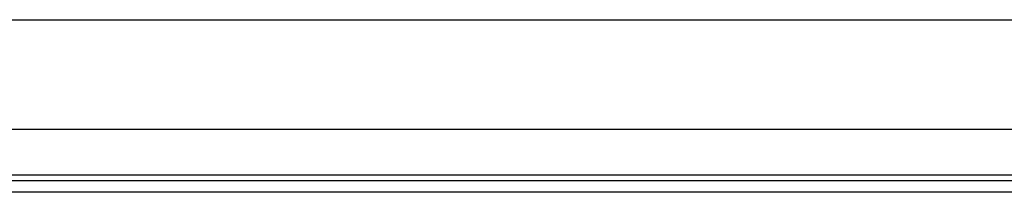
# Model space of a CAD drawing. Header units: inches. Extents: x 12 to 399, y 35 to 190.
# Tile 110 of 256: x 65.372 to 70.979, y 96.249 to 97.232. Entities that reach past the tile are written whole.
import ezdxf

# ---------------------------------------------------------------- set-up
doc = ezdxf.new("R2010")
doc.units = ezdxf.units.IN
doc.header["$MEASUREMENT"] = 0
doc.layers.add('Visible Edges(ANSI)', color=7, linetype='Continuous', lineweight=25)
doc.layers.add('Visible Tangent Edges(ANSI)', color=7, linetype='Continuous', lineweight=25)

msp = doc.modelspace()

# ---------------------------------------------------------------- linework, layer by layer
at = {"layer": 'Visible Edges(ANSI)'}
for p, q in [((55.0918, 97.2322), (95.0278, 97.2322)), ((73.8049, 96.6072), (59.6632, 96.6072)), ((60.0013, 96.3172), (73.4668, 96.3172)), ((73.4668, 96.2492), (60.0013, 96.2492))]:
    msp.add_line(p, q, dxfattribs=at)
at = {"layer": 'Visible Tangent Edges(ANSI)'}
msp.add_line((59.9349, 96.3482), (73.5332, 96.3482), dxfattribs=at)

doc.saveas('drawing.dxf')
